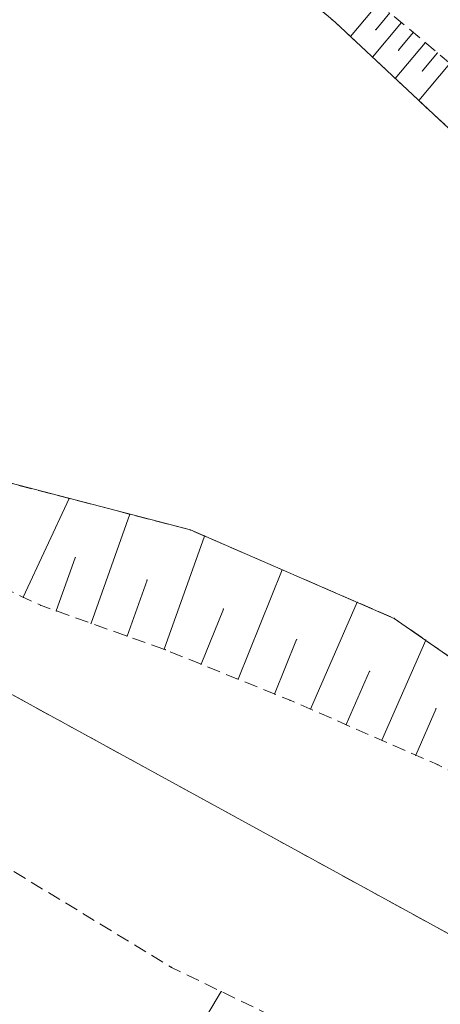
# Model space of a CAD drawing. Extents: x 6456700 to 6518119, y 5963420 to 5980059.
# Tile 40 of 256: x 6511655 to 6511671, y 5964107 to 5964144. Entities that reach past the tile are written whole.
import ezdxf

# ---------------------------------------------------------------- set-up
doc = ezdxf.new("R2010")
doc.units = 0
doc.header["$MEASUREMENT"] = 0
doc.linetypes.add('L_0_03', pattern=[1, 0.5, -0.5])
doc.linetypes.add('L_0_5A', pattern=[0.75, 0.5, -0.25])
doc.layers.get('0').update_dxf_attribs({"color": 2, "linetype": 'CONTINUOUS', "lineweight": 5})
for name, color, linetype, lineweight in [('000_Inne__niezydentyfikowane_', 7, 'CONTINUOUS', 18), ('18mm Kreska ciągła', 7, 'CONTINUOUS', 18), ('218_kontur_uzytku_gruntowego', 96, 'L_0_03', 18), ('219_dzialka_ewidencyjna', 7, 'CONTINUOUS', 18), ('skarpa_nieumocniona', 7, 'CONTINUOUS', 18), ('woda_stojaca', 7, 'CONTINUOUS', 18)]:
    doc.layers.add(name, color=color, linetype=linetype, lineweight=lineweight)

# ---------------------------------------------------------------- blocks, each defined once
blk = doc.blocks.new('mdcp_nowa')
at = {"layer": '000_Inne__niezydentyfikowane_', "linetype": 'Continuous', "lineweight": 18, "flags": 128}
for points in [[(6494399.93, 5980595.64), (6494398.89, 5980594.4)], [(6494400.36, 5980595.28), (6494399.83, 5980594.65)], [(6494400.79, 5980594.92), (6494399.71, 5980593.63)], [(6494401.23, 5980594.55), (6494400.68, 5980593.89)], [(6494401.67, 5980594.17), (6494400.55, 5980592.84)], [(6494402.13, 5980593.79), (6494401.56, 5980593.11)], [(6494402.59, 5980593.4), (6494401.43, 5980592.02)], [(6494386.69, 5980573.5), (6494388.4, 5980577.18)], [(6494389.22, 5980572.53), (6494390.67, 5980576.59)], [(6494391.94, 5980571.56), (6494393.45, 5980575.78)], [(6494387.92, 5980572.99), (6494388.63, 5980574.97)], [(6494394.7, 5980570.45), (6494396.34, 5980574.52)], [(6494390.56, 5980572.05), (6494391.31, 5980574.14)], [(6494397.4, 5980569.33), (6494399.14, 5980573.31)], [(6494393.32, 5980571), (6494394.15, 5980573.06)], [(6494396.06, 5980569.89), (6494396.88, 5980571.92)], [(6494400.06, 5980568.17), (6494401.69, 5980571.9)], [(6494398.73, 5980568.75), (6494399.6, 5980570.74)], [(6494401.32, 5980567.61), (6494402.08, 5980569.35)], [(6494387.91, 5980548.48), (6494394.07, 5980558.8)]]:
    blk.add_lwpolyline(points, dxfattribs=at)
at = {"layer": '000_Inne__niezydentyfikowane_'}
for p in [(6494400.79, 5980594.92), (6494399.83, 5980594.65), (6494401.23, 5980594.55), (6494398.89, 5980594.4), (6494401.67, 5980594.17), (6494400.68, 5980593.89), (6494402.13, 5980593.79), (6494399.71, 5980593.63), (6494401.56, 5980593.11), (6494400.55, 5980592.84), (6494401.43, 5980592.02), (6494388.4, 5980577.18), (6494390.67, 5980576.59), (6494393.45, 5980575.78), (6494388.63, 5980574.97), (6494396.34, 5980574.52), (6494391.31, 5980574.14), (6494386.69, 5980573.5), (6494399.14, 5980573.31), (6494387.92, 5980572.99), (6494394.15, 5980573.06), (6494389.22, 5980572.53), (6494390.56, 5980572.05), (6494396.88, 5980571.92), (6494401.69, 5980571.9), (6494391.94, 5980571.56), (6494393.32, 5980571), (6494399.6, 5980570.74), (6494394.7, 5980570.45), (6494396.06, 5980569.89), (6494397.4, 5980569.33), (6494402.08, 5980569.35), (6494398.73, 5980568.75), (6494400.06, 5980568.17), (6494401.32, 5980567.61), (6494394.07, 5980558.8)]:
    blk.add_point(p, dxfattribs=at)
at = {"layer": '218_kontur_uzytku_gruntowego', "lineweight": 18, "flags": 128}
blk.add_lwpolyline([(6494352.11, 5980588.59), (6494413.3, 5980555.06)], dxfattribs=at)
at = {"layer": '219_dzialka_ewidencyjna', "color": 3, "linetype": 'Continuous', "lineweight": 18, "flags": 128}
blk.add_lwpolyline([(6494352.11, 5980588.59), (6494413.3, 5980555.06)], dxfattribs=at)
at = {"layer": 'skarpa_nieumocniona', "color": 7, "linetype": 'L_0_5A', "lineweight": 18, "flags": 128}
for points in [[(6494416.15, 5980578.37), (6494404.48, 5980589.17), (6494398.32, 5980594.93), (6494395.38, 5980597.44), (6494391.77, 5980600.32), (6494388.65, 5980602.92), (6494383.53, 5980602.8), (6494370.38, 5980612.05), (6494366.28, 5980620.48), (6494357.54, 5980626.16), (6494367.02, 5980621.52), (6494368.24, 5980620.59), (6494371.32, 5980612.97), (6494383.75, 5980604.45), (6494388.69, 5980604.85), (6494394.23, 5980600.43), (6494406.51, 5980590.11), (6494421.78, 5980574.63), (6494422.41, 5980572.14)], [(6494400.52, 5980572.71), (6494415.72, 5980562.15), (6494415.23, 5980561.43), (6494412.08, 5980561.73), (6494411.83, 5980561.87), (6494407.07, 5980564.78), (6494402.13, 5980567.26), (6494396.64, 5980569.66), (6494391.99, 5980571.54), (6494387.34, 5980573.2), (6494382.46, 5980575.46), (6494380.92, 5980577.31), (6494381.64, 5980578.94), (6494392.92, 5980576.01)], [(6494404.82, 5980526.1), (6494407.05, 5980533.01), (6494405.94, 5980534.53), (6494403.08, 5980541.82), (6494390.85, 5980547.92), (6494387.52, 5980548.55), (6494386.42, 5980550.09), (6494370.2, 5980553.08), (6494372.51, 5980568.77), (6494382.65, 5980565.52), (6494392.22, 5980559.7), (6494403.09, 5980554.43), (6494409.17, 5980548.39), (6494409.88, 5980546.15), (6494410.18, 5980539.08), (6494409.14, 5980532.31), (6494406.82, 5980525.37), (6494402.1, 5980521.63)]]:
    blk.add_lwpolyline(points, close=True, dxfattribs=at)
at = {"layer": 'skarpa_nieumocniona'}
for p in [(6494398.32, 5980594.93), (6494398.32, 5980594.93), (6494392.92, 5980576.01), (6494392.92, 5980576.01), (6494387.34, 5980573.2), (6494387.34, 5980573.2), (6494400.52, 5980572.71), (6494400.52, 5980572.71), (6494391.99, 5980571.54), (6494391.99, 5980571.54), (6494396.64, 5980569.66), (6494396.64, 5980569.66), (6494402.13, 5980567.26), (6494402.13, 5980567.26), (6494392.22, 5980559.7), (6494392.22, 5980559.7)]:
    blk.add_point(p, dxfattribs=at)
at = {"layer": 'woda_stojaca', "color": 141, "linetype": 'Continuous', "lineweight": 18, "flags": 128}
for points in [[(6494422.41, 5980572.14), (6494416.15, 5980578.37), (6494404.48, 5980589.17), (6494398.32, 5980594.93), (6494395.38, 5980597.44), (6494391.77, 5980600.32), (6494388.65, 5980602.92), (6494383.53, 5980602.8), (6494370.38, 5980612.05), (6494366.28, 5980620.48), (6494357.54, 5980626.16), (6494357.09, 5980632.09)], [(6494311.599, 5980572.873), (6494316.15, 5980573.77), (6494317.76, 5980573.29), (6494323.12, 5980573.68), (6494333.76, 5980577.57), (6494342.33, 5980581.13), (6494346.35, 5980586.63), (6494347.22, 5980590.85), (6494348.92, 5980595.12), (6494346.74, 5980600.91), (6494345.19, 5980602.06), (6494340.48, 5980606.93), (6494339.8, 5980608.59), (6494343.26, 5980609.2), (6494348.36, 5980602.91), (6494355.09, 5980597.08), (6494358, 5980595.46), (6494366.36, 5980588.22), (6494376.87, 5980580.42), (6494380.55, 5980579.52), (6494381.64, 5980578.94), (6494392.92, 5980576.01), (6494400.52, 5980572.71), (6494415.72, 5980562.15)]]:
    blk.add_lwpolyline(points, dxfattribs=at)
at = {"layer": 'woda_stojaca'}
for p in [(6494398.32, 5980594.93), (6494392.92, 5980576.01), (6494400.52, 5980572.71)]:
    blk.add_point(p, dxfattribs=at)

msp = doc.modelspace()

# ---------------------------------------------------------------- block references
at = {"linetype": 'ByBlock'}
msp.add_blockref('mdcp_nowa', (17268.786, -16450.998), dxfattribs=at)

# ---------------------------------------------------------------- next in the draw order: hatches: boundary and pattern name
at = {"layer": '18mm Kreska ciągła'}
h = msp.add_hatch(dxfattribs=at)
h.set_pattern_fill('ANSI37', color=252, scale=4)
h.set_pattern_definition([(45, (6511584.6482, 5963836.2328), (-0.3535534, 0.3535534), []), (135, (6511584.6482, 5963836.2328), (-0.3535534, -0.3535534), [])])
h.paths.add_polyline_path([(6511584.648, 5963839.097), (6511587.535, 5963843.228, 0.069403), (6511591.8, 5963851.597), (6511600.266, 5963876.098, 0.012898), (6511608.043, 5963900.635), (6511625.076, 5963959.619, -0.015188), (6511629.749, 5963974.13), (6511647.149, 5964023.028, -0.031483), (6511654.631, 5964040.489), (6511666.152, 5964063.296, -0.087781), (6511671.583, 5964070.546), (6511672.656, 5964071.552, 0.15074), (6511676.748, 5964078.72), (6511683.845, 5964110.525), (6511685.647, 5964109.419), (6511687.266, 5964102.897), (6511681.628, 5964077.631, -0.15074), (6511676.075, 5964067.903), (6511675.001, 5964066.898, 0.087781), (6511670.614, 5964061.041), (6511659.094, 5964038.235, 0.031483), (6511651.86, 5964021.352), (6511634.459, 5963972.454, 0.015188), (6511629.88, 5963958.231), (6511612.847, 5963899.248, -0.012898), (6511604.992, 5963874.465), (6511596.526, 5963849.964, -0.069403), (6511591.634, 5963840.364), (6511588.747, 5963836.233)])

doc.saveas('drawing.dxf')
